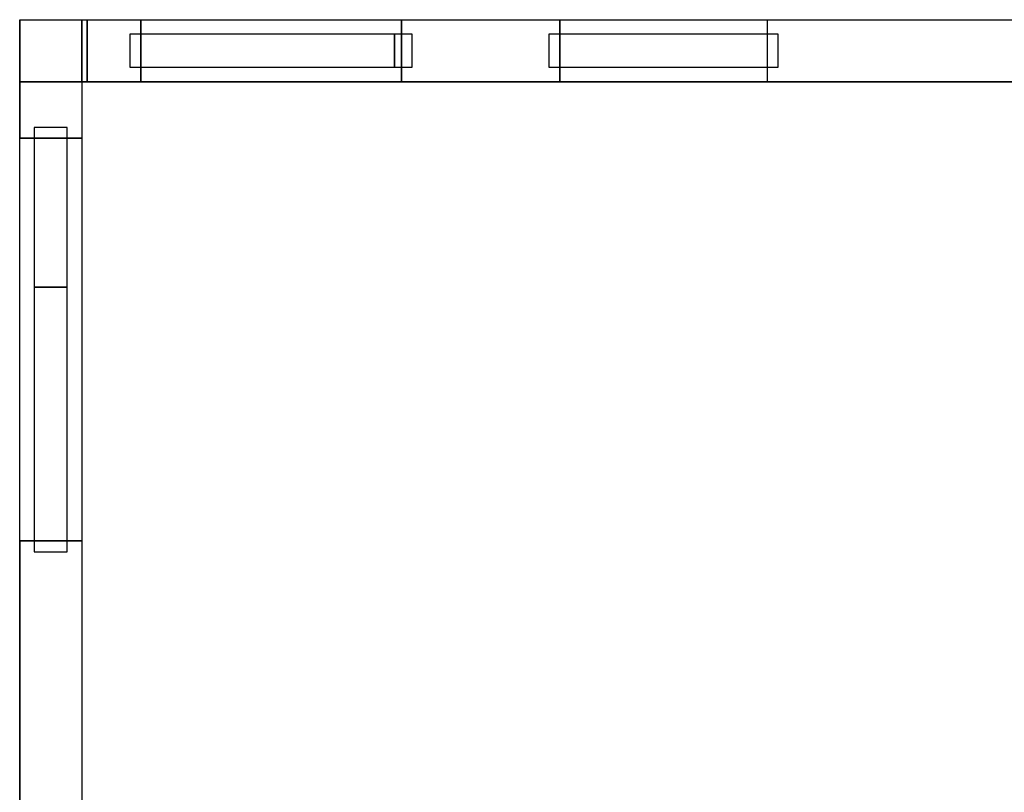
# Model space of a CAD drawing. Header units: millimetres. Extents: x -35 to 33166, y -35 to 31591.
# Tile 27 of 36: x 21038 to 25572, y 3859 to 7418. Entities that reach past the tile are written whole.
import ezdxf

# ---------------------------------------------------------------- set-up
doc = ezdxf.new("R2010")
doc.units = ezdxf.units.MM
doc.header["$LTSCALE"] = 25.4
doc.layers.get('0').update_dxf_attribs({"true_color": 0xffffff})
for name, color, linetype, true_color in [('end caps & lintels', 7, 'Continuous', 0xffa500), ('Walls - L1', 7, 'Continuous', 0xb4b464), ('Walls - L2', 7, 'Continuous', 0x64ff64)]:
    doc.layers.add(name, color=color, linetype=linetype, true_color=true_color)

# ---------------------------------------------------------------- blocks, each defined once
blk = doc.blocks.new('GF-ID03_LeftCap_6in_1')
for p, q in [((0, 152.4), (0, 0)), ((50, 152.4), (0, 152.4)), ((50, 152.4, 457.2), (0, 152.4, 457.2)), ((0, 152.4, 457.2), (0, 0, 457.2)), ((0, 152.4), (0, 152.4, 457.2)), ((50, 0), (50, 152.4)), ((50, 0, 457.2), (50, 152.4, 457.2)), ((50, 152.4), (50, 152.4, 457.2)), ((0, 0), (50, 0)), ((0, 0, 457.2), (50, 0, 457.2)), ((0, 0), (0, 0, 457.2)), ((50, 0), (50, 0, 457.2))]:
    blk.add_line(p, q)
blk = doc.blocks.new('GF-ID03_LeftCap_6in_2')
for p, q in [((0, 152.4), (0, 0)), ((50, 152.4), (0, 152.4)), ((50, 152.4, 457.2), (0, 152.4, 457.2)), ((0, 152.4, 457.2), (0, 0, 457.2)), ((0, 152.4), (0, 152.4, 457.2)), ((50, 0), (50, 152.4)), ((50, 0, 457.2), (50, 152.4, 457.2)), ((50, 152.4), (50, 152.4, 457.2)), ((0, 0), (50, 0)), ((0, 0, 457.2), (50, 0, 457.2)), ((0, 0), (0, 0, 457.2)), ((50, 0), (50, 0, 457.2))]:
    blk.add_line(p, q)
blk = doc.blocks.new('GF-ID03_LeftCap_6in_3')
for p, q in [((0, 152.4), (0, 0)), ((50, 152.4), (0, 152.4)), ((50, 152.4, 457.2), (0, 152.4, 457.2)), ((0, 152.4, 457.2), (0, 0, 457.2)), ((0, 152.4), (0, 152.4, 457.2)), ((50, 0), (50, 152.4)), ((50, 0, 457.2), (50, 152.4, 457.2)), ((50, 152.4), (50, 152.4, 457.2)), ((0, 0), (50, 0)), ((0, 0, 457.2), (50, 0, 457.2)), ((0, 0), (0, 0, 457.2)), ((50, 0), (50, 0, 457.2))]:
    blk.add_line(p, q)
blk = doc.blocks.new('GF-ID03_LeftCap_6in_4')
for p, q in [((0, 152.4), (0, 0)), ((50, 152.4), (0, 152.4)), ((50, 152.4, 457.2), (0, 152.4, 457.2)), ((0, 152.4, 457.2), (0, 0, 457.2)), ((0, 152.4), (0, 152.4, 457.2)), ((50, 0), (50, 152.4)), ((50, 0, 457.2), (50, 152.4, 457.2)), ((50, 152.4), (50, 152.4, 457.2)), ((0, 0), (50, 0)), ((0, 0, 457.2), (50, 0, 457.2)), ((0, 0), (0, 0, 457.2)), ((50, 0), (50, 0, 457.2))]:
    blk.add_line(p, q)
blk = doc.blocks.new('GF-ID03_LeftCap_6in_5')
for p, q in [((0, 152.4), (0, 0)), ((50, 152.4), (0, 152.4)), ((50, 152.4, 457.2), (0, 152.4, 457.2)), ((0, 152.4, 457.2), (0, 0, 457.2)), ((0, 152.4), (0, 152.4, 457.2)), ((50, 0), (50, 152.4)), ((50, 0, 457.2), (50, 152.4, 457.2)), ((50, 152.4), (50, 152.4, 457.2)), ((0, 0), (50, 0)), ((0, 0, 457.2), (50, 0, 457.2)), ((0, 0), (0, 0, 457.2)), ((50, 0), (50, 0, 457.2))]:
    blk.add_line(p, q)
blk = doc.blocks.new('GF-ID03_LeftCap_6in_6')
for p, q in [((0, 152.4), (0, 0)), ((50, 152.4), (0, 152.4)), ((50, 152.4, 457.2), (0, 152.4, 457.2)), ((0, 152.4, 457.2), (0, 0, 457.2)), ((0, 152.4), (0, 152.4, 457.2)), ((50, 0), (50, 152.4)), ((50, 0, 457.2), (50, 152.4, 457.2)), ((50, 152.4), (50, 152.4, 457.2)), ((0, 0), (50, 0)), ((0, 0, 457.2), (50, 0, 457.2)), ((0, 0), (0, 0, 457.2)), ((50, 0), (50, 0, 457.2))]:
    blk.add_line(p, q)
blk = doc.blocks.new('GF-ID03_LeftCap_6in_7')
for p, q in [((0, 152.4), (0, 0)), ((50, 152.4), (0, 152.4)), ((50, 152.4, 31.8), (0, 152.4, 31.8)), ((0, 152.4, 31.8), (0, 0, 31.8)), ((0, 152.4), (0, 152.4, 31.8)), ((50, 0), (50, 152.4)), ((50, 0, 31.8), (50, 152.4, 31.8)), ((50, 152.4), (50, 152.4, 31.8)), ((0, 0), (50, 0)), ((0, 0, 31.8), (50, 0, 31.8)), ((0, 0), (0, 0, 31.8)), ((50, 0), (50, 0, 31.8))]:
    blk.add_line(p, q)
blk = doc.blocks.new('GF-ID03_RightCap_6in_1')
for p, q in [((0, 152.4), (0, 0)), ((50, 152.4), (0, 152.4)), ((50, 152.4, 457.2), (0, 152.4, 457.2)), ((0, 152.4, 457.2), (0, 0, 457.2)), ((0, 152.4), (0, 152.4, 457.2)), ((50, 0), (50, 152.4)), ((50, 0, 457.2), (50, 152.4, 457.2)), ((50, 152.4), (50, 152.4, 457.2)), ((0, 0), (50, 0)), ((0, 0, 457.2), (50, 0, 457.2)), ((0, 0), (0, 0, 457.2)), ((50, 0), (50, 0, 457.2))]:
    blk.add_line(p, q)
blk = doc.blocks.new('GF-ID03_RightCap_6in_2')
for p, q in [((0, 152.4), (0, 0)), ((50, 152.4), (0, 152.4)), ((50, 152.4, 457.2), (0, 152.4, 457.2)), ((0, 152.4, 457.2), (0, 0, 457.2)), ((0, 152.4), (0, 152.4, 457.2)), ((50, 0), (50, 152.4)), ((50, 0, 457.2), (50, 152.4, 457.2)), ((50, 152.4), (50, 152.4, 457.2)), ((0, 0), (50, 0)), ((0, 0, 457.2), (50, 0, 457.2)), ((0, 0), (0, 0, 457.2)), ((50, 0), (50, 0, 457.2))]:
    blk.add_line(p, q)
blk = doc.blocks.new('GF-ID03_RightCap_6in_3')
for p, q in [((0, 152.4), (0, 0)), ((50, 152.4), (0, 152.4)), ((50, 152.4, 457.2), (0, 152.4, 457.2)), ((0, 152.4, 457.2), (0, 0, 457.2)), ((0, 152.4), (0, 152.4, 457.2)), ((50, 0), (50, 152.4)), ((50, 0, 457.2), (50, 152.4, 457.2)), ((50, 152.4), (50, 152.4, 457.2)), ((0, 0), (50, 0)), ((0, 0, 457.2), (50, 0, 457.2)), ((0, 0), (0, 0, 457.2)), ((50, 0), (50, 0, 457.2))]:
    blk.add_line(p, q)
blk = doc.blocks.new('GF-ID03_RightCap_6in_4')
for p, q in [((0, 152.4), (0, 0)), ((50, 152.4), (0, 152.4)), ((50, 152.4, 457.2), (0, 152.4, 457.2)), ((0, 152.4, 457.2), (0, 0, 457.2)), ((0, 152.4), (0, 152.4, 457.2)), ((50, 0), (50, 152.4)), ((50, 0, 457.2), (50, 152.4, 457.2)), ((50, 152.4), (50, 152.4, 457.2)), ((0, 0), (50, 0)), ((0, 0, 457.2), (50, 0, 457.2)), ((0, 0), (0, 0, 457.2)), ((50, 0), (50, 0, 457.2))]:
    blk.add_line(p, q)
blk = doc.blocks.new('GF-ID03_RightCap_6in_5')
for p, q in [((0, 152.4), (0, 0)), ((50, 152.4), (0, 152.4)), ((50, 152.4, 457.2), (0, 152.4, 457.2)), ((0, 152.4, 457.2), (0, 0, 457.2)), ((0, 152.4), (0, 152.4, 457.2)), ((50, 0), (50, 152.4)), ((50, 0, 457.2), (50, 152.4, 457.2)), ((50, 152.4), (50, 152.4, 457.2)), ((0, 0), (50, 0)), ((0, 0, 457.2), (50, 0, 457.2)), ((0, 0), (0, 0, 457.2)), ((50, 0), (50, 0, 457.2))]:
    blk.add_line(p, q)
blk = doc.blocks.new('GF-ID03_RightCap_6in_6')
for p, q in [((0, 152.4), (0, 0)), ((50, 152.4), (0, 152.4)), ((50, 152.4, 457.2), (0, 152.4, 457.2)), ((0, 152.4, 457.2), (0, 0, 457.2)), ((0, 152.4), (0, 152.4, 457.2)), ((50, 0), (50, 152.4)), ((50, 0, 457.2), (50, 152.4, 457.2)), ((50, 152.4), (50, 152.4, 457.2)), ((0, 0), (50, 0)), ((0, 0, 457.2), (50, 0, 457.2)), ((0, 0), (0, 0, 457.2)), ((50, 0), (50, 0, 457.2))]:
    blk.add_line(p, q)
blk = doc.blocks.new('GF-ID03_RightCap_6in_7')
for p, q in [((0, 152.4), (0, 0)), ((50, 152.4), (0, 152.4)), ((50, 152.4, 31.8), (0, 152.4, 31.8)), ((0, 152.4, 31.8), (0, 0, 31.8)), ((0, 152.4), (0, 152.4, 31.8)), ((50, 0), (50, 152.4)), ((50, 0, 31.8), (50, 152.4, 31.8)), ((50, 152.4), (50, 152.4, 31.8)), ((0, 0), (50, 0)), ((0, 0, 31.8), (50, 0, 31.8)), ((0, 0), (0, 0, 31.8)), ((50, 0), (50, 0, 31.8))]:
    blk.add_line(p, q)
blk = doc.blocks.new('GF-ID03_HeadLintel_6in_1')
for p, q in [((0, 152.4), (0, 0)), ((1219.2, 152.4), (0, 152.4)), ((1219.2, 152.4, 63), (0, 152.4, 63)), ((0, 152.4, 63), (0, 0, 63)), ((0, 152.4), (0, 152.4, 63)), ((1219.2, 0), (1219.2, 152.4)), ((1219.2, 0, 63), (1219.2, 152.4, 63)), ((1219.2, 152.4), (1219.2, 152.4, 63)), ((0, 0), (1219.2, 0)), ((0, 0, 63), (1219.2, 0, 63)), ((0, 0), (0, 0, 63)), ((1219.2, 0), (1219.2, 0, 63))]:
    blk.add_line(p, q)
blk = doc.blocks.new('GF-ID03_HeadLintel_6in_2')
for p, q in [((0, 152.4), (0, 0)), ((80.8, 152.4), (0, 152.4)), ((80.8, 152.4, 63), (0, 152.4, 63)), ((0, 152.4, 63), (0, 0, 63)), ((0, 152.4), (0, 152.4, 63)), ((80.8, 0), (80.8, 152.4)), ((80.8, 0, 63), (80.8, 152.4, 63)), ((80.8, 152.4), (80.8, 152.4, 63)), ((0, 0), (80.8, 0)), ((0, 0, 63), (80.8, 0, 63)), ((0, 0), (0, 0, 63)), ((80.8, 0), (80.8, 0, 63))]:
    blk.add_line(p, q)
blk = doc.blocks.new('GF-ID04_LeftCap_6in_1')
for p, q in [((0, 152.4), (0, 0)), ((50, 152.4), (0, 152.4)), ((50, 152.4, 457.2), (0, 152.4, 457.2)), ((0, 152.4, 457.2), (0, 0, 457.2)), ((0, 152.4), (0, 152.4, 457.2)), ((50, 0), (50, 152.4)), ((50, 0, 457.2), (50, 152.4, 457.2)), ((50, 152.4), (50, 152.4, 457.2)), ((0, 0), (50, 0)), ((0, 0, 457.2), (50, 0, 457.2)), ((0, 0), (0, 0, 457.2)), ((50, 0), (50, 0, 457.2))]:
    blk.add_line(p, q)
blk = doc.blocks.new('GF-ID04_LeftCap_6in_2')
for p, q in [((0, 152.4), (0, 0)), ((50, 152.4), (0, 152.4)), ((50, 152.4, 457.2), (0, 152.4, 457.2)), ((0, 152.4, 457.2), (0, 0, 457.2)), ((0, 152.4), (0, 152.4, 457.2)), ((50, 0), (50, 152.4)), ((50, 0, 457.2), (50, 152.4, 457.2)), ((50, 152.4), (50, 152.4, 457.2)), ((0, 0), (50, 0)), ((0, 0, 457.2), (50, 0, 457.2)), ((0, 0), (0, 0, 457.2)), ((50, 0), (50, 0, 457.2))]:
    blk.add_line(p, q)
blk = doc.blocks.new('GF-ID04_LeftCap_6in_3')
for p, q in [((0, 152.4), (0, 0)), ((50, 152.4), (0, 152.4)), ((50, 152.4, 457.2), (0, 152.4, 457.2)), ((0, 152.4, 457.2), (0, 0, 457.2)), ((0, 152.4), (0, 152.4, 457.2)), ((50, 0), (50, 152.4)), ((50, 0, 457.2), (50, 152.4, 457.2)), ((50, 152.4), (50, 152.4, 457.2)), ((0, 0), (50, 0)), ((0, 0, 457.2), (50, 0, 457.2)), ((0, 0), (0, 0, 457.2)), ((50, 0), (50, 0, 457.2))]:
    blk.add_line(p, q)
blk = doc.blocks.new('GF-ID04_LeftCap_6in_4')
for p, q in [((0, 152.4), (0, 0)), ((50, 152.4), (0, 152.4)), ((50, 152.4, 457.2), (0, 152.4, 457.2)), ((0, 152.4, 457.2), (0, 0, 457.2)), ((0, 152.4), (0, 152.4, 457.2)), ((50, 0), (50, 152.4)), ((50, 0, 457.2), (50, 152.4, 457.2)), ((50, 152.4), (50, 152.4, 457.2)), ((0, 0), (50, 0)), ((0, 0, 457.2), (50, 0, 457.2)), ((0, 0), (0, 0, 457.2)), ((50, 0), (50, 0, 457.2))]:
    blk.add_line(p, q)
blk = doc.blocks.new('GF-ID04_LeftCap_6in_5')
for p, q in [((0, 152.4), (0, 0)), ((50, 152.4), (0, 152.4)), ((50, 152.4, 457.2), (0, 152.4, 457.2)), ((0, 152.4, 457.2), (0, 0, 457.2)), ((0, 152.4), (0, 152.4, 457.2)), ((50, 0), (50, 152.4)), ((50, 0, 457.2), (50, 152.4, 457.2)), ((50, 152.4), (50, 152.4, 457.2)), ((0, 0), (50, 0)), ((0, 0, 457.2), (50, 0, 457.2)), ((0, 0), (0, 0, 457.2)), ((50, 0), (50, 0, 457.2))]:
    blk.add_line(p, q)
blk = doc.blocks.new('GF-ID04_LeftCap_6in_6')
for p, q in [((0, 152.4), (0, 0)), ((50, 152.4), (0, 152.4)), ((50, 152.4, 457.2), (0, 152.4, 457.2)), ((0, 152.4, 457.2), (0, 0, 457.2)), ((0, 152.4), (0, 152.4, 457.2)), ((50, 0), (50, 152.4)), ((50, 0, 457.2), (50, 152.4, 457.2)), ((50, 152.4), (50, 152.4, 457.2)), ((0, 0), (50, 0)), ((0, 0, 457.2), (50, 0, 457.2)), ((0, 0), (0, 0, 457.2)), ((50, 0), (50, 0, 457.2))]:
    blk.add_line(p, q)
blk = doc.blocks.new('GF-ID04_LeftCap_6in_7')
for p, q in [((0, 152.4), (0, 0)), ((50, 152.4), (0, 152.4)), ((50, 152.4, 31.8), (0, 152.4, 31.8)), ((0, 152.4, 31.8), (0, 0, 31.8)), ((0, 152.4), (0, 152.4, 31.8)), ((50, 0), (50, 152.4)), ((50, 0, 31.8), (50, 152.4, 31.8)), ((50, 152.4), (50, 152.4, 31.8)), ((0, 0), (50, 0)), ((0, 0, 31.8), (50, 0, 31.8)), ((0, 0), (0, 0, 31.8)), ((50, 0), (50, 0, 31.8))]:
    blk.add_line(p, q)
blk = doc.blocks.new('GF-ID04_RightCap_6in_1')
for p, q in [((0, 152.4), (0, 0)), ((50, 152.4), (0, 152.4)), ((50, 152.4, 457.2), (0, 152.4, 457.2)), ((0, 152.4, 457.2), (0, 0, 457.2)), ((0, 152.4), (0, 152.4, 457.2)), ((50, 0), (50, 152.4)), ((50, 0, 457.2), (50, 152.4, 457.2)), ((50, 152.4), (50, 152.4, 457.2)), ((0, 0), (50, 0)), ((0, 0, 457.2), (50, 0, 457.2)), ((0, 0), (0, 0, 457.2)), ((50, 0), (50, 0, 457.2))]:
    blk.add_line(p, q)
blk = doc.blocks.new('GF-ID04_RightCap_6in_2')
for p, q in [((0, 152.4), (0, 0)), ((50, 152.4), (0, 152.4)), ((50, 152.4, 457.2), (0, 152.4, 457.2)), ((0, 152.4, 457.2), (0, 0, 457.2)), ((0, 152.4), (0, 152.4, 457.2)), ((50, 0), (50, 152.4)), ((50, 0, 457.2), (50, 152.4, 457.2)), ((50, 152.4), (50, 152.4, 457.2)), ((0, 0), (50, 0)), ((0, 0, 457.2), (50, 0, 457.2)), ((0, 0), (0, 0, 457.2)), ((50, 0), (50, 0, 457.2))]:
    blk.add_line(p, q)
blk = doc.blocks.new('GF-ID04_RightCap_6in_3')
for p, q in [((0, 152.4), (0, 0)), ((50, 152.4), (0, 152.4)), ((50, 152.4, 457.2), (0, 152.4, 457.2)), ((0, 152.4, 457.2), (0, 0, 457.2)), ((0, 152.4), (0, 152.4, 457.2)), ((50, 0), (50, 152.4)), ((50, 0, 457.2), (50, 152.4, 457.2)), ((50, 152.4), (50, 152.4, 457.2)), ((0, 0), (50, 0)), ((0, 0, 457.2), (50, 0, 457.2)), ((0, 0), (0, 0, 457.2)), ((50, 0), (50, 0, 457.2))]:
    blk.add_line(p, q)
blk = doc.blocks.new('GF-ID04_RightCap_6in_4')
for p, q in [((0, 152.4), (0, 0)), ((50, 152.4), (0, 152.4)), ((50, 152.4, 457.2), (0, 152.4, 457.2)), ((0, 152.4, 457.2), (0, 0, 457.2)), ((0, 152.4), (0, 152.4, 457.2)), ((50, 0), (50, 152.4)), ((50, 0, 457.2), (50, 152.4, 457.2)), ((50, 152.4), (50, 152.4, 457.2)), ((0, 0), (50, 0)), ((0, 0, 457.2), (50, 0, 457.2)), ((0, 0), (0, 0, 457.2)), ((50, 0), (50, 0, 457.2))]:
    blk.add_line(p, q)
blk = doc.blocks.new('GF-ID04_RightCap_6in_5')
for p, q in [((0, 152.4), (0, 0)), ((50, 152.4), (0, 152.4)), ((50, 152.4, 457.2), (0, 152.4, 457.2)), ((0, 152.4, 457.2), (0, 0, 457.2)), ((0, 152.4), (0, 152.4, 457.2)), ((50, 0), (50, 152.4)), ((50, 0, 457.2), (50, 152.4, 457.2)), ((50, 152.4), (50, 152.4, 457.2)), ((0, 0), (50, 0)), ((0, 0, 457.2), (50, 0, 457.2)), ((0, 0), (0, 0, 457.2)), ((50, 0), (50, 0, 457.2))]:
    blk.add_line(p, q)
blk = doc.blocks.new('GF-ID04_RightCap_6in_6')
for p, q in [((0, 152.4), (0, 0)), ((50, 152.4), (0, 152.4)), ((50, 152.4, 457.2), (0, 152.4, 457.2)), ((0, 152.4, 457.2), (0, 0, 457.2)), ((0, 152.4), (0, 152.4, 457.2)), ((50, 0), (50, 152.4)), ((50, 0, 457.2), (50, 152.4, 457.2)), ((50, 152.4), (50, 152.4, 457.2)), ((0, 0), (50, 0)), ((0, 0, 457.2), (50, 0, 457.2)), ((0, 0), (0, 0, 457.2)), ((50, 0), (50, 0, 457.2))]:
    blk.add_line(p, q)
blk = doc.blocks.new('GF-ID04_RightCap_6in_7')
for p, q in [((0, 152.4), (0, 0)), ((50, 152.4), (0, 152.4)), ((50, 152.4, 31.8), (0, 152.4, 31.8)), ((0, 152.4, 31.8), (0, 0, 31.8)), ((0, 152.4), (0, 152.4, 31.8)), ((50, 0), (50, 152.4)), ((50, 0, 31.8), (50, 152.4, 31.8)), ((50, 152.4), (50, 152.4, 31.8)), ((0, 0), (50, 0)), ((0, 0, 31.8), (50, 0, 31.8)), ((0, 0), (0, 0, 31.8)), ((50, 0), (50, 0, 31.8))]:
    blk.add_line(p, q)
blk = doc.blocks.new('GF-ID04_HeadLintel_6in_1')
for p, q in [((0, 152.4), (0, 0)), ((1055, 152.4), (0, 152.4)), ((1055, 152.4, 63), (0, 152.4, 63)), ((0, 152.4, 63), (0, 0, 63)), ((0, 152.4), (0, 152.4, 63)), ((1055, 0), (1055, 152.4)), ((1055, 0, 63), (1055, 152.4, 63)), ((1055, 152.4), (1055, 152.4, 63)), ((0, 0), (1055, 0)), ((0, 0, 63), (1055, 0, 63)), ((0, 0), (0, 0, 63)), ((1055, 0), (1055, 0, 63))]:
    blk.add_line(p, q)
blk = doc.blocks.new('GF-ID06_LeftCap_6in_1')
for p, q in [((0, 152.4), (0, 0)), ((50, 152.4), (0, 152.4)), ((50, 152.4, 457.2), (0, 152.4, 457.2)), ((0, 152.4, 457.2), (0, 0, 457.2)), ((0, 152.4), (0, 152.4, 457.2)), ((50, 0), (50, 152.4)), ((50, 0, 457.2), (50, 152.4, 457.2)), ((50, 152.4), (50, 152.4, 457.2)), ((0, 0), (50, 0)), ((0, 0, 457.2), (50, 0, 457.2)), ((0, 0), (0, 0, 457.2)), ((50, 0), (50, 0, 457.2))]:
    blk.add_line(p, q)
blk = doc.blocks.new('GF-ID06_LeftCap_6in_2')
for p, q in [((0, 152.4), (0, 0)), ((50, 152.4), (0, 152.4)), ((50, 152.4, 457.2), (0, 152.4, 457.2)), ((0, 152.4, 457.2), (0, 0, 457.2)), ((0, 152.4), (0, 152.4, 457.2)), ((50, 0), (50, 152.4)), ((50, 0, 457.2), (50, 152.4, 457.2)), ((50, 152.4), (50, 152.4, 457.2)), ((0, 0), (50, 0)), ((0, 0, 457.2), (50, 0, 457.2)), ((0, 0), (0, 0, 457.2)), ((50, 0), (50, 0, 457.2))]:
    blk.add_line(p, q)
blk = doc.blocks.new('GF-ID06_LeftCap_6in_3')
for p, q in [((0, 152.4), (0, 0)), ((50, 152.4), (0, 152.4)), ((50, 152.4, 457.2), (0, 152.4, 457.2)), ((0, 152.4, 457.2), (0, 0, 457.2)), ((0, 152.4), (0, 152.4, 457.2)), ((50, 0), (50, 152.4)), ((50, 0, 457.2), (50, 152.4, 457.2)), ((50, 152.4), (50, 152.4, 457.2)), ((0, 0), (50, 0)), ((0, 0, 457.2), (50, 0, 457.2)), ((0, 0), (0, 0, 457.2)), ((50, 0), (50, 0, 457.2))]:
    blk.add_line(p, q)
blk = doc.blocks.new('GF-ID06_LeftCap_6in_4')
for p, q in [((0, 152.4), (0, 0)), ((50, 152.4), (0, 152.4)), ((50, 152.4, 457.2), (0, 152.4, 457.2)), ((0, 152.4, 457.2), (0, 0, 457.2)), ((0, 152.4), (0, 152.4, 457.2)), ((50, 0), (50, 152.4)), ((50, 0, 457.2), (50, 152.4, 457.2)), ((50, 152.4), (50, 152.4, 457.2)), ((0, 0), (50, 0)), ((0, 0, 457.2), (50, 0, 457.2)), ((0, 0), (0, 0, 457.2)), ((50, 0), (50, 0, 457.2))]:
    blk.add_line(p, q)
blk = doc.blocks.new('GF-ID06_LeftCap_6in_5')
for p, q in [((0, 152.4), (0, 0)), ((50, 152.4), (0, 152.4)), ((50, 152.4, 457.2), (0, 152.4, 457.2)), ((0, 152.4, 457.2), (0, 0, 457.2)), ((0, 152.4), (0, 152.4, 457.2)), ((50, 0), (50, 152.4)), ((50, 0, 457.2), (50, 152.4, 457.2)), ((50, 152.4), (50, 152.4, 457.2)), ((0, 0), (50, 0)), ((0, 0, 457.2), (50, 0, 457.2)), ((0, 0), (0, 0, 457.2)), ((50, 0), (50, 0, 457.2))]:
    blk.add_line(p, q)
blk = doc.blocks.new('GF-ID06_LeftCap_6in_6')
for p, q in [((0, 152.4), (0, 0)), ((50, 152.4), (0, 152.4)), ((50, 152.4, 457.2), (0, 152.4, 457.2)), ((0, 152.4, 457.2), (0, 0, 457.2)), ((0, 152.4), (0, 152.4, 457.2)), ((50, 0), (50, 152.4)), ((50, 0, 457.2), (50, 152.4, 457.2)), ((50, 152.4), (50, 152.4, 457.2)), ((0, 0), (50, 0)), ((0, 0, 457.2), (50, 0, 457.2)), ((0, 0), (0, 0, 457.2)), ((50, 0), (50, 0, 457.2))]:
    blk.add_line(p, q)
blk = doc.blocks.new('GF-ID06_LeftCap_6in_7')
for p, q in [((0, 152.4), (0, 0)), ((50, 152.4), (0, 152.4)), ((50, 152.4, 31.8), (0, 152.4, 31.8)), ((0, 152.4, 31.8), (0, 0, 31.8)), ((0, 152.4), (0, 152.4, 31.8)), ((50, 0), (50, 152.4)), ((50, 0, 31.8), (50, 152.4, 31.8)), ((50, 152.4), (50, 152.4, 31.8)), ((0, 0), (50, 0)), ((0, 0, 31.8), (50, 0, 31.8)), ((0, 0), (0, 0, 31.8)), ((50, 0), (50, 0, 31.8))]:
    blk.add_line(p, q)
blk = doc.blocks.new('GF-ID06_RightCap_6in_1')
for p, q in [((0, 152.4), (0, 0)), ((50, 152.4), (0, 152.4)), ((50, 152.4, 457.2), (0, 152.4, 457.2)), ((0, 152.4, 457.2), (0, 0, 457.2)), ((0, 152.4), (0, 152.4, 457.2)), ((50, 0), (50, 152.4)), ((50, 0, 457.2), (50, 152.4, 457.2)), ((50, 152.4), (50, 152.4, 457.2)), ((0, 0), (50, 0)), ((0, 0, 457.2), (50, 0, 457.2)), ((0, 0), (0, 0, 457.2)), ((50, 0), (50, 0, 457.2))]:
    blk.add_line(p, q)
blk = doc.blocks.new('GF-ID06_RightCap_6in_2')
for p, q in [((0, 152.4), (0, 0)), ((50, 152.4), (0, 152.4)), ((50, 152.4, 457.2), (0, 152.4, 457.2)), ((0, 152.4, 457.2), (0, 0, 457.2)), ((0, 152.4), (0, 152.4, 457.2)), ((50, 0), (50, 152.4)), ((50, 0, 457.2), (50, 152.4, 457.2)), ((50, 152.4), (50, 152.4, 457.2)), ((0, 0), (50, 0)), ((0, 0, 457.2), (50, 0, 457.2)), ((0, 0), (0, 0, 457.2)), ((50, 0), (50, 0, 457.2))]:
    blk.add_line(p, q)
blk = doc.blocks.new('GF-ID06_RightCap_6in_3')
for p, q in [((0, 152.4), (0, 0)), ((50, 152.4), (0, 152.4)), ((50, 152.4, 457.2), (0, 152.4, 457.2)), ((0, 152.4, 457.2), (0, 0, 457.2)), ((0, 152.4), (0, 152.4, 457.2)), ((50, 0), (50, 152.4)), ((50, 0, 457.2), (50, 152.4, 457.2)), ((50, 152.4), (50, 152.4, 457.2)), ((0, 0), (50, 0)), ((0, 0, 457.2), (50, 0, 457.2)), ((0, 0), (0, 0, 457.2)), ((50, 0), (50, 0, 457.2))]:
    blk.add_line(p, q)
blk = doc.blocks.new('GF-ID06_RightCap_6in_4')
for p, q in [((0, 152.4), (0, 0)), ((50, 152.4), (0, 152.4)), ((50, 152.4, 457.2), (0, 152.4, 457.2)), ((0, 152.4, 457.2), (0, 0, 457.2)), ((0, 152.4), (0, 152.4, 457.2)), ((50, 0), (50, 152.4)), ((50, 0, 457.2), (50, 152.4, 457.2)), ((50, 152.4), (50, 152.4, 457.2)), ((0, 0), (50, 0)), ((0, 0, 457.2), (50, 0, 457.2)), ((0, 0), (0, 0, 457.2)), ((50, 0), (50, 0, 457.2))]:
    blk.add_line(p, q)
blk = doc.blocks.new('GF-ID06_RightCap_6in_5')
for p, q in [((0, 152.4), (0, 0)), ((50, 152.4), (0, 152.4)), ((50, 152.4, 457.2), (0, 152.4, 457.2)), ((0, 152.4, 457.2), (0, 0, 457.2)), ((0, 152.4), (0, 152.4, 457.2)), ((50, 0), (50, 152.4)), ((50, 0, 457.2), (50, 152.4, 457.2)), ((50, 152.4), (50, 152.4, 457.2)), ((0, 0), (50, 0)), ((0, 0, 457.2), (50, 0, 457.2)), ((0, 0), (0, 0, 457.2)), ((50, 0), (50, 0, 457.2))]:
    blk.add_line(p, q)
blk = doc.blocks.new('GF-ID06_RightCap_6in_6')
for p, q in [((0, 152.4), (0, 0)), ((50, 152.4), (0, 152.4)), ((50, 152.4, 457.2), (0, 152.4, 457.2)), ((0, 152.4, 457.2), (0, 0, 457.2)), ((0, 152.4), (0, 152.4, 457.2)), ((50, 0), (50, 152.4)), ((50, 0, 457.2), (50, 152.4, 457.2)), ((50, 152.4), (50, 152.4, 457.2)), ((0, 0), (50, 0)), ((0, 0, 457.2), (50, 0, 457.2)), ((0, 0), (0, 0, 457.2)), ((50, 0), (50, 0, 457.2))]:
    blk.add_line(p, q)
blk = doc.blocks.new('GF-ID06_RightCap_6in_7')
for p, q in [((0, 152.4), (0, 0)), ((50, 152.4), (0, 152.4)), ((50, 152.4, 31.8), (0, 152.4, 31.8)), ((0, 152.4, 31.8), (0, 0, 31.8)), ((0, 152.4), (0, 152.4, 31.8)), ((50, 0), (50, 152.4)), ((50, 0, 31.8), (50, 152.4, 31.8)), ((50, 152.4), (50, 152.4, 31.8)), ((0, 0), (50, 0)), ((0, 0, 31.8), (50, 0, 31.8)), ((0, 0), (0, 0, 31.8)), ((50, 0), (50, 0, 31.8))]:
    blk.add_line(p, q)
blk = doc.blocks.new('GF-ID06_HeadLintel_6in_1')
for p, q in [((0, 152.4), (0, 0)), ((1219.2, 152.4), (0, 152.4)), ((1219.2, 152.4, 63), (0, 152.4, 63)), ((0, 152.4, 63), (0, 0, 63)), ((0, 152.4), (0, 152.4, 63)), ((1219.2, 0), (1219.2, 152.4)), ((1219.2, 0, 63), (1219.2, 152.4, 63)), ((1219.2, 152.4), (1219.2, 152.4, 63)), ((0, 0), (1219.2, 0)), ((0, 0, 63), (1219.2, 0, 63)), ((0, 0), (0, 0, 63)), ((1219.2, 0), (1219.2, 0, 63))]:
    blk.add_line(p, q)
blk = doc.blocks.new('GF-ID06_HeadLintel_6in_2')
for p, q in [((0, 152.4), (0, 0)), ((735.8, 152.4), (0, 152.4)), ((735.8, 152.4, 63), (0, 152.4, 63)), ((0, 152.4, 63), (0, 0, 63)), ((0, 152.4), (0, 152.4, 63)), ((735.8, 0), (735.8, 152.4)), ((735.8, 0, 63), (735.8, 152.4, 63)), ((735.8, 152.4), (735.8, 152.4, 63)), ((0, 0), (735.8, 0)), ((0, 0, 63), (735.8, 0, 63)), ((0, 0), (0, 0, 63)), ((735.8, 0), (735.8, 0, 63))]:
    blk.add_line(p, q)
blk = doc.blocks.new('Group3661')
for p, q in [((21037.51, 7132.016, 3200), (21037.51, 7418.02, 3200)), ((21037.51, 7418.02, 3200), (21037.51, 7418.02, -100)), ((21037.51, 7418.02, -100), (21037.51, 7132.016, -100)), ((21037.51, 7418.02, -100), (21323.514, 7418.02, -100)), ((21037.51, 7418.02, 3200), (21323.514, 7418.02, 3200)), ((21323.514, 7418.02, -100), (21323.514, 7132.27, -100)), ((21323.514, 7418.02, 3200), (21323.514, 7418.02, -100)), ((21323.514, 7418.02, 3200), (21323.514, 7132.27, 3200)), ((21037.51, 7132.016, -100), (21323.26, 7132.016, -100)), ((21323.26, 7132.016, 3200), (21037.51, 7132.016, 3200)), ((21037.51, 7132.016, 3200), (21037.51, 7132.016, -100)), ((21323.514, 7132.27, -100), (21323.26, 7132.27, -100)), ((21323.26, 7132.27, -100), (21323.26, 7132.016, -100)), ((21323.26, 7132.27, -100), (21323.26, 7132.27, 3200)), ((21323.26, 7132.27, 3200), (21323.26, 7132.016, 3200)), ((21323.514, 7132.27, 3200), (21323.26, 7132.27, 3200)), ((21323.26, 7132.016, -100), (21323.26, 7132.016, 3200)), ((21323.514, 7132.27, -100), (21323.514, 7132.27, 3200))]:
    blk.add_line(p, q)
blk = doc.blocks.new('Difference#122')
for p, q in [((21037.51, 2571, 3200), (21037.51, 7132.016, 3200)), ((21037.51, 7132.016, 3200), (21037.51, 7132.016, -100)), ((21037.51, 7132.016, -100), (21037.51, 6872.6, -100)), ((21037.51, 7132.016, -100), (21323.26, 7132.016, -100)), ((21037.51, 7132.016, 3200), (21323.26, 7132.016, 3200)), ((21323.26, 7132.016, -100), (21323.26, 6872.6, -100)), ((21323.26, 7132.016, 3200), (21323.26, 7132.016, -100)), ((21323.26, 7132.016, 3200), (21323.26, 2571, 3200)), ((21037.51, 6872.6, -100), (21323.26, 6872.6, -100)), ((21323.26, 6872.6, 2675.5), (21037.51, 6872.6, 2675.5)), ((21037.51, 6872.6, 2675.5), (21037.51, 6872.6, -100)), ((21037.51, 5017.1, 2675.5), (21037.51, 6872.6, 2675.5)), ((21323.26, 6872.6, -100), (21323.26, 6872.6, 2675.5)), ((21323.26, 6872.6, 2675.5), (21323.26, 5017.1, 2675.5)), ((21037.51, 5017.1, -100), (21037.51, 5017.1, 2675.5)), ((21037.51, 5017.1, 2675.5), (21323.26, 5017.1, 2675.5)), ((21323.26, 5017.1, -100), (21037.51, 5017.1, -100)), ((21037.51, 5017.1, -100), (21037.51, 2566.12, -100)), ((21323.26, 5017.1, 2675.5), (21323.26, 5017.1, -100)), ((21323.26, 5017.1, -100), (21323.26, 2566.12, -100)), ((21323.26, 2571, 3198.73), (21037.51, 2571, 3198.73)), ((21037.51, 2571, 3198.73), (21037.51, 2566.12, 3198.73)), ((21037.51, 2571, 3200), (21037.51, 2571, 3198.73)), ((21323.26, 2571, 3200), (21037.51, 2571, 3200)), ((21037.51, 2566.12, 3198.73), (21323.26, 2566.12, 3198.73)), ((21037.51, 2566.12, -100), (21037.51, 2566.12, 3198.73)), ((21037.51, 2566.12, -100), (21323.26, 2566.12, -100)), ((21323.26, 2566.12, 3198.73), (21323.26, 2571, 3198.73)), ((21323.26, 2571, 3198.73), (21323.26, 2571, 3200)), ((21323.26, 2566.12, -100), (21323.26, 2566.12, 3198.73))]:
    blk.add_line(p, q)
blk = doc.blocks.new('Difference#109')
for p, q in [((21323.514, 7132.27, -100), (21323.514, 7418.02, -100)), ((21323.514, 7418.02, -100), (21595.25, 7418.02, -100)), ((21323.514, 7132.27, 3200), (21323.514, 7418.02, 3200)), ((21323.514, 7418.02, 3200), (21323.514, 7418.02, -100)), ((21323.514, 7418.02, 3200), (32789.8746, 7418.02, 3200)), ((21595.25, 7132.27, -100), (21595.25, 7418.02, -100)), ((21595.25, 7418.02, -100), (21595.25, 7418.02, 2675)), ((21595.25, 7418.02, 2675), (21595.25, 7132.27, 2675)), ((21595.25, 7418.02, 2675), (22795.25, 7418.02, 2675)), ((22795.25, 7132.27, 2675), (22795.25, 7418.02, 2675)), ((22795.25, 7418.02, 2675), (22795.25, 7418.02, -100)), ((22795.25, 7418.02, -100), (22795.25, 7132.27, -100)), ((22795.25, 7418.02, -100), (23524.5, 7418.02, -100)), ((23524.5, 7132.27, -100), (23524.5, 7418.02, -100)), ((23524.5, 7418.02, -100), (23524.5, 7418.02, 2675.5)), ((23524.5, 7418.02, 2675.5), (23524.5, 7132.27, 2675.5)), ((23524.5, 7418.02, 2675.5), (24480, 7418.02, 2675.5)), ((24480, 7418.02, 2675.5), (24480, 7132.27, 2675.5)), ((24480, 7418.02, 2675.5), (24480, 7418.02, -100)), ((24480, 7418.02, -100), (24480, 7132.27, -100)), ((24480, 7418.02, -100), (26849.5, 7418.02, -100)), ((21323.514, 7132.27, -100), (21595.25, 7132.27, -100)), ((32789.8746, 7132.27, 3200), (21323.514, 7132.27, 3200)), ((21323.514, 7132.27, 3200), (21323.514, 7132.27, -100)), ((21595.25, 7132.27, 2675), (21595.25, 7132.27, -100)), ((22795.25, 7132.27, 2675), (21595.25, 7132.27, 2675)), ((22795.25, 7132.27, -100), (22795.25, 7132.27, 2675)), ((22795.25, 7132.27, -100), (23524.5, 7132.27, -100)), ((23524.5, 7132.27, 2675.5), (23524.5, 7132.27, -100)), ((24480, 7132.27, 2675.5), (23524.5, 7132.27, 2675.5)), ((24480, 7132.27, -100), (24480, 7132.27, 2675.5)), ((24480, 7132.27, -100), (26849.5, 7132.27, -100))]:
    blk.add_line(p, q)
blk = doc.blocks.new('Group3573')
at = {"layer": 'Walls - L1'}
for name in ['Group3661', 'Difference#109', 'Difference#122']:
    blk.add_blockref(name, (0, 0), dxfattribs=at)
blk = doc.blocks.new('Group3723')
for p, q in [((21348.01, 7132.27, 6225), (21348.01, 7418.02, 6225)), ((21348.01, 7418.02, 6225), (21348.01, 7418.02, 3350)), ((21348.01, 7418.02, 3350), (21348.01, 7132.27, 3350)), ((21348.01, 7418.02, 3350), (32805.51, 7418.02, 3350)), ((21348.01, 7418.02, 6225), (30552, 7418.02, 6225)), ((21348.01, 7132.27, 3350), (32805.51, 7132.27, 3350)), ((30552, 7132.27, 6225), (21348.01, 7132.27, 6225)), ((21348.01, 7132.27, 6225), (21348.01, 7132.27, 3350))]:
    blk.add_line(p, q)
blk = doc.blocks.new('Group3664')
at = {"layer": 'Walls - L2'}
blk.add_blockref('Group3723', (0, 0), dxfattribs=at)

msp = doc.modelspace()

# ---------------------------------------------------------------- block references
for name in ['Group3573', 'Group3664']:
    msp.add_blockref(name, (0, 0))
at = {"layer": 'end caps & lintels'}
for name, p in [('GF-ID03_LeftCap_6in_1', (21545, 7198.8, -100)), ('GF-ID03_LeftCap_6in_2', (21545, 7198.8, 357.2)), ('GF-ID03_LeftCap_6in_3', (21545, 7198.8, 814.4)), ('GF-ID03_LeftCap_6in_4', (21545, 7198.8, 1271.6)), ('GF-ID03_LeftCap_6in_5', (21545, 7198.8, 1728.8)), ('GF-ID03_LeftCap_6in_6', (21545, 7198.8, 2186)), ('GF-ID03_LeftCap_6in_7', (21545, 7198.8, 2643.2)), ('GF-ID03_HeadLintel_6in_1', (21545, 7198.8, 2675)), ('GF-ID03_HeadLintel_6in_2', (22764.2, 7198.8, 2675)), ('GF-ID03_RightCap_6in_1', (22795, 7198.8, -100)), ('GF-ID03_RightCap_6in_2', (22795, 7198.8, 357.2)), ('GF-ID03_RightCap_6in_3', (22795, 7198.8, 814.4)), ('GF-ID03_RightCap_6in_4', (22795, 7198.8, 1271.6)), ('GF-ID03_RightCap_6in_5', (22795, 7198.8, 1728.8)), ('GF-ID03_RightCap_6in_6', (22795, 7198.8, 2186)), ('GF-ID03_RightCap_6in_7', (22795, 7198.8, 2643.2))]:
    msp.add_blockref(name, p, dxfattribs=at)
for name, p, rotation in [('GF-ID04_RightCap_6in_1', (23525, 7351.2, -100), 180), ('GF-ID04_RightCap_6in_2', (23525, 7351.2, 357.2), 180), ('GF-ID04_RightCap_6in_3', (23525, 7351.2, 814.4), 180), ('GF-ID04_RightCap_6in_4', (23525, 7351.2, 1271.6), 180), ('GF-ID04_RightCap_6in_5', (23525, 7351.2, 1728.8), 180), ('GF-ID04_RightCap_6in_6', (23525, 7351.2, 2186), 180), ('GF-ID04_RightCap_6in_7', (23525, 7351.2, 2643.2), 180), ('GF-ID04_HeadLintel_6in_1', (24530, 7351.2, 2675), 180), ('GF-ID04_LeftCap_6in_1', (24530, 7351.2, -100), 180), ('GF-ID04_LeftCap_6in_2', (24530, 7351.2, 357.2), 180), ('GF-ID04_LeftCap_6in_3', (24530, 7351.2, 814.4), 180), ('GF-ID04_LeftCap_6in_4', (24530, 7351.2, 1271.6), 180), ('GF-ID04_LeftCap_6in_5', (24530, 7351.2, 1728.8), 180), ('GF-ID04_LeftCap_6in_6', (24530, 7351.2, 2186), 180), ('GF-ID04_LeftCap_6in_7', (24530, 7351.2, 2643.2), 180), ('GF-ID06_RightCap_6in_1', (21256.2, 6872.1, -100), 90), ('GF-ID06_RightCap_6in_2', (21256.2, 6872.1, 357.2), 90), ('GF-ID06_RightCap_6in_3', (21256.2, 6872.1, 814.4), 90), ('GF-ID06_RightCap_6in_4', (21256.2, 6872.1, 1271.6), 90), ('GF-ID06_RightCap_6in_5', (21256.2, 6872.1, 1728.8), 90), ('GF-ID06_RightCap_6in_6', (21256.2, 6872.1, 2186), 90), ('GF-ID06_RightCap_6in_7', (21256.2, 6872.1, 2643.2), 90), ('GF-ID06_HeadLintel_6in_2', (21256.2, 6186.3, 2675), 90), ('GF-ID06_HeadLintel_6in_1', (21256.2, 4967.1, 2675), 90), ('GF-ID06_LeftCap_6in_1', (21256.2, 4967.1, -100), 90), ('GF-ID06_LeftCap_6in_2', (21256.2, 4967.1, 357.2), 90), ('GF-ID06_LeftCap_6in_3', (21256.2, 4967.1, 814.4), 90), ('GF-ID06_LeftCap_6in_4', (21256.2, 4967.1, 1271.6), 90), ('GF-ID06_LeftCap_6in_5', (21256.2, 4967.1, 1728.8), 90), ('GF-ID06_LeftCap_6in_6', (21256.2, 4967.1, 2186), 90), ('GF-ID06_LeftCap_6in_7', (21256.2, 4967.1, 2643.2), 90)]:
    msp.add_blockref(name, p, dxfattribs=dict(at, rotation=rotation))

doc.saveas('drawing.dxf')
